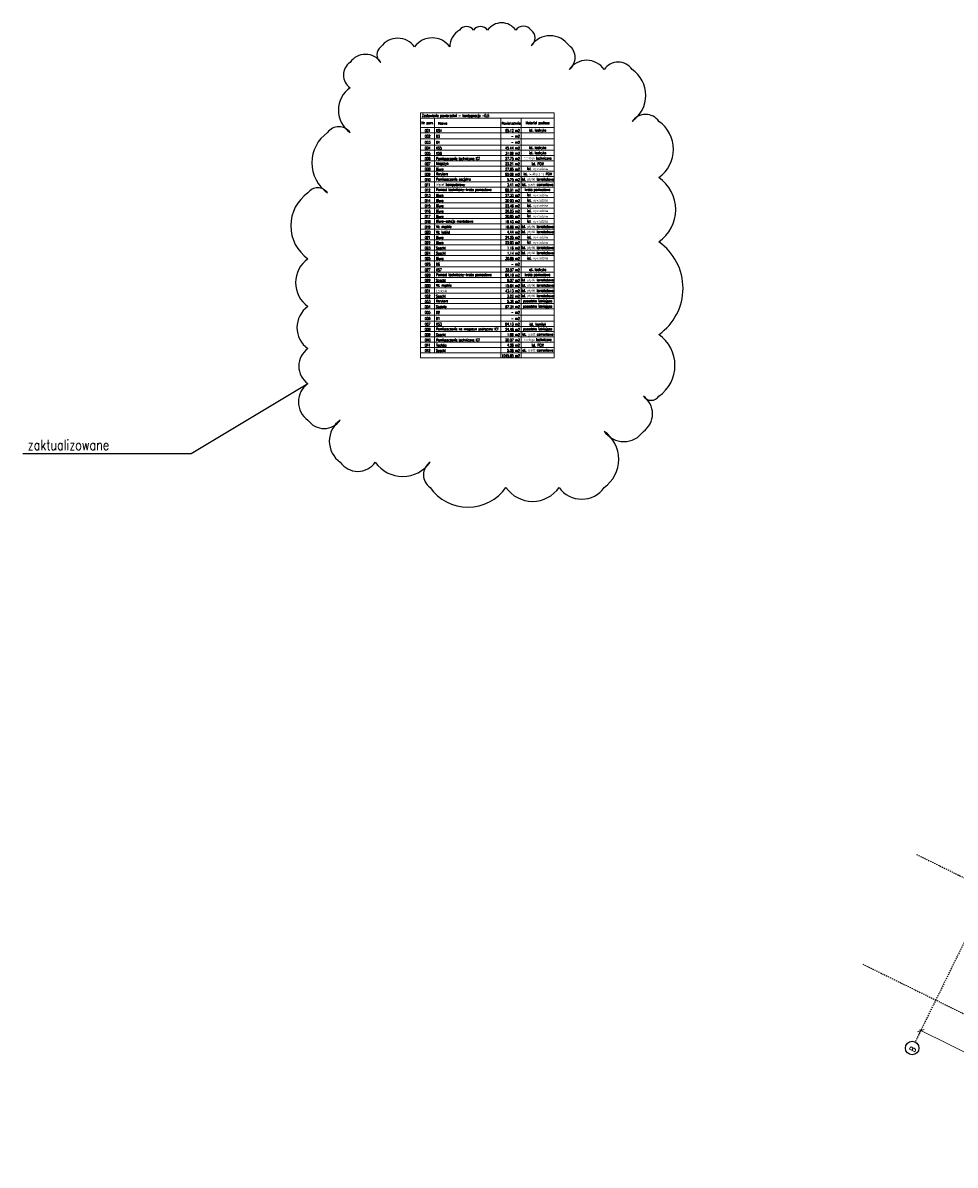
# Model space of a CAD drawing. Header units: centimetres. Extents: x -10729 to 144862, y -4437 to 43656.
# Tile 5 of 148: x -5224 to 270, y 7678 to 14410. Entities that reach past the tile are written whole.
import ezdxf

# ---------------------------------------------------------------- set-up
doc = ezdxf.new("R2010")
doc.units = ezdxf.units.CM
doc.header["$LTSCALE"] = 0.1
doc.header["$PDMODE"] = 35
doc.header["$PDSIZE"] = 0.1
doc.linetypes.add('Osie rzutów$0$DASHDOT2', pattern=[12.7, 6.35, -3.175, 0, -3.175])
doc.layers.get('0').update_dxf_attribs({"color": 8})
doc.layers.get('DEFPOINTS').update_dxf_attribs({"color": 8})
doc.layers.add('ARCH_TABELKA', color=8, linetype='Continuous', lineweight=5)
doc.layers.add('Osie rzutów$0$ARCH_INFO_WYMIARY', color=8, linetype='Continuous', lineweight=9)
doc.layers.add('OBRYSY POWIERZCHNI', color=8, linetype='Continuous', plot=False)
doc.layers.add('Osie rzutów$0$ARCH_INFO_OSIE_IST', color=8, linetype='Osie rzutów$0$DASHDOT2')
doc.layers.add('Osie rzutów$0$ARCH_INFO_OSIE_OPISY_IST', color=8, linetype='Continuous')
doc.styles.add('Kondygnacja +0$0$ROMANS-50-CM', font='romans.shx', dxfattribs={"width": 0.8, "height": 10})
doc.styles.add('Osie rzutów$0$ROMANS-250-CM', font='romans.shx', dxfattribs={"width": 0.8, "height": 50})
doc.styles.add('Osie rzutów$0$wymiary_cuprum', font='Romans.shx', dxfattribs={"width": 0.6})
doc.styles.add('ROMANSCIENKI', font='ROMANS.shx', dxfattribs={"width": 0.7})
doc.dimstyles.new('Osie rzutów$0$ARCH_ CT', dxfattribs={"dimtxt": 20, "dimasz": 20, "dimexe": 12, "dimexo": 20, "dimgap": 5, "dimtad": 1, "dimdec": 1, "dimrnd": 0.5, "dimzin": 9, "dimdsep": 46, "dimtxsty": 'Osie rzutów$0$wymiary_cuprum', "dimblk": 'Osie rzutów$0$_Oblique', "dimcen": 8, "dimdle": 12, "dimclrd": 256, "dimclre": 256, "dimclrt": 55, "dimadec": 1, "dimazin": 0, "dimtfac": 1, "dimtdec": 1, "dimtmove": 1, "dimatfit": 2, "dimldrblk": 'Osie rzutów$0$_Dot', "dimfxl": 0, "dimtolj": 1, "dimtzin": 0, "dimlwd": -1, "dimlwe": -1, "dimarcsym": 0})

# ---------------------------------------------------------------- blocks, each defined once
blk = doc.blocks.new('Osie rzutów$0$_Oblique')
at = {"color": 0, "linetype": 'ByBlock', "lineweight": -2}
blk.add_line((-0.5, -0.5), (0.5, 0.5), dxfattribs=at)
blk = doc.blocks.new('*D577')
at = {"layer": 'DEFPOINTS', "color": 0}
for p in [(48.9, 8434.4), (67.2, 8471.6), (695, 8116.6)]:
    blk.add_point(p, dxfattribs=at)
at = {"layer": 'Osie rzutów$0$ARCH_INFO_WYMIARY'}
for p, q in [((55.6, 8447.9), (70.7, 8478.8)), ((720.5, 8150.3), (60, 8475.1)), ((701.6, 8130.1), (716.8, 8161))]:
    blk.add_line(p, q, dxfattribs=at)
at = {"layer": 'Osie rzutów$0$ARCH_INFO_WYMIARY', "xscale": 30, "yscale": 30, "zscale": 30}
for p, rotation in [((67.2, 8471.6), 153.8057031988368), ((713.3, 8153.8), 333.8057031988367)]:
    blk.add_blockref('Osie rzutów$0$_Oblique', p, dxfattribs=dict(at, rotation=rotation))
at = {"layer": 'Osie rzutów$0$ARCH_INFO_WYMIARY', "color": 55, "insert": (405.9, 8344.6), "char_height": 35, "attachment_point": 5, "rotation": 333.8057, "style": 'Osie rzutów$0$wymiary_cuprum'}
blk.add_mtext('\\A1;720', dxfattribs=at)
blk = doc.blocks.new('Osie rzutów$0$_Dot')
at = {"color": 0, "linetype": 'ByBlock', "lineweight": -2}
blk.add_line((-0.5, 0), (-1, 0), dxfattribs=at)
at = {"color": 0, "linetype": 'ByBlock', "const_width": 0.5}
blk.add_lwpolyline([(-0.25, 0, 1), (0.25, 0, 1)], format="xyb", close=True, dxfattribs=at)
blk = doc.blocks.new('Osie rzutów')
at = {"layer": 'Osie rzutów$0$ARCH_INFO_OSIE_IST', "ltscale": 10}
for p, q in [((897.38, 10159.15), (34.11, 8404.31)), ((42.79, 9509.36), (2451.56, 8324.4)), ((-275.03, 8863.3), (2133.74, 7678.34))]:
    blk.add_line(p, q, dxfattribs=at)
at = {"layer": 'Osie rzutów$0$ARCH_INFO_OSIE_OPISY_IST'}
blk.add_circle((16.46, 8368.42), 40, dxfattribs=at)
at = {"layer": 'Osie rzutów$0$ARCH_INFO_OSIE_OPISY_IST', "style": 'Osie rzutów$0$ROMANS-250-CM', "width": 0.8}
blk.add_text('B', height=35, rotation=63.805703, dxfattribs=at).set_placement((29.56, 8342.44))
at = {"layer": 'Osie rzutów$0$ARCH_INFO_WYMIARY'}
dim = blk.add_linear_dim(base=(67.22, 8471.61), p1=(694.99, 8116.61), p2=(48.93, 8434.43), angle=333.805703, dimstyle='Osie rzutów$0$ARCH_ CT', override={"dimtxt": 35, "dimasz": 30, "dimexe": 8, "dimexo": 15, "dimgap": 18, "dimdle": 8}, dxfattribs=at)
dim.commit()
dim.dimension.update_dxf_attribs({"geometry": '*D577', "text_midpoint": (405.92, 8344.55)})

msp = doc.modelspace()

# ---------------------------------------------------------------- linework, layer by layer
at = {"layer": 'ARCH_TABELKA', "color": 1, "linetype": 'Continuous', "lineweight": 5}
for p, q in [((-2879.924, 13879.327), (-2879.924, 12435.327)), ((-2093.424, 13879.327), (-2879.924, 13879.327)), ((-2093.424, 12435.327), (-2093.424, 13879.327)), ((-2879.924, 13848.327), (-2093.424, 13848.327)), ((-2797.174, 12466.327), (-2797.174, 13848.327)), ((-2407.174, 12435.327), (-2407.174, 13848.327)), ((-2287.174, 12435.327), (-2287.174, 13848.327)), ((-2879.924, 13793.327), (-2093.424, 13793.327)), ((-2879.924, 13762.327), (-2093.424, 13762.327)), ((-2879.924, 13726.327), (-2093.424, 13726.327)), ((-2879.924, 13690.327), (-2093.424, 13690.327)), ((-2879.924, 13659.327), (-2093.424, 13659.327)), ((-2879.924, 13628.327), (-2093.424, 13628.327)), ((-2879.924, 13597.327), (-2093.424, 13597.327)), ((-2879.924, 13566.327), (-2093.424, 13566.327)), ((-2879.924, 13535.327), (-2093.424, 13535.327)), ((-2879.924, 13504.327), (-2093.424, 13504.327)), ((-2879.924, 13473.327), (-2093.424, 13473.327)), ((-2879.924, 13442.327), (-2093.424, 13442.327)), ((-2879.924, 13411.327), (-2093.424, 13411.327)), ((-2879.924, 13380.327), (-2093.424, 13380.327)), ((-2879.924, 13349.327), (-2093.424, 13349.327)), ((-2879.924, 13318.327), (-2093.424, 13318.327)), ((-2879.924, 13287.327), (-2093.424, 13287.327)), ((-2879.924, 13256.327), (-2093.424, 13256.327)), ((-2879.924, 13225.327), (-2093.424, 13225.327)), ((-2879.924, 13194.327), (-2093.424, 13194.327)), ((-2879.924, 13163.327), (-2093.424, 13163.327)), ((-2879.924, 13132.327), (-2093.424, 13132.327)), ((-2879.924, 13101.327), (-2093.424, 13101.327)), ((-2879.924, 13070.327), (-2093.424, 13070.327)), ((-2879.924, 13039.327), (-2093.424, 13039.327)), ((-2879.924, 13008.327), (-2093.424, 13008.327)), ((-2879.924, 12972.327), (-2093.424, 12972.327)), ((-2879.924, 12941.327), (-2093.424, 12941.327)), ((-2879.924, 12910.327), (-2093.424, 12910.327)), ((-2879.924, 12879.327), (-2093.424, 12879.327)), ((-2879.924, 12848.327), (-2093.424, 12848.327)), ((-2879.924, 12817.327), (-2093.424, 12817.327)), ((-2879.924, 12786.327), (-2093.424, 12786.327)), ((-2879.924, 12755.327), (-2093.424, 12755.327)), ((-2879.924, 12724.327), (-2093.424, 12724.327)), ((-2879.924, 12688.327), (-2093.424, 12688.327)), ((-2879.924, 12652.327), (-2093.424, 12652.327)), ((-2879.924, 12621.327), (-2093.424, 12621.327)), ((-2879.924, 12590.327), (-2093.424, 12590.327)), ((-2879.924, 12559.327), (-2093.424, 12559.327)), ((-2879.924, 12528.327), (-2093.424, 12528.327)), ((-2879.924, 12497.327), (-2093.424, 12497.327)), ((-2879.924, 12466.327), (-2093.424, 12466.327)), ((-2879.924, 12435.327), (-2093.424, 12435.327))]:
    msp.add_line(p, q, dxfattribs=at)
at = {"layer": 'OBRYSY POWIERZCHNI'}
msp.add_lwpolyline([(-2708.397, 14267.977, 0.52056705), (-2708.397, 14267.977, 0.52056705), (-2915.215, 14267.977, 0.52056705), (-3113.761, 14267.977, 0.52056705), (-3113.761, 14177.041, 0.52056705), (-3295.762, 14177.041, 0.52056705), (-3295.762, 14028.237, 0.52056705), (-3295.762, 13763.696, 0.52056705), (-3428.126, 13763.696, 0.52056705), (-3428.126, 13408.219, 0.52056705), (-3543.944, 13408.219, 0.52056705), (-3543.944, 13019.674, 0.52056705), (-3543.944, 12738.599, 0.52056705), (-3543.944, 12490.592, 0.52056705), (-3543.944, 12283.919, 0.52056705), (-3543.944, 12068.98, 0.52056705), (-3353.671, 12068.98, 0.52056705), (-3353.671, 11820.972, 0.52056705), (-3146.852, 11820.972, 0.52056705), (-2824.215, 11820.972, 0.52056705), (-2824.215, 11672.168, 0.52056705), (-2377.487, 11672.168, 0.52056705), (-2063.122, 11672.168, 0.52056705), (-1798.394, 11672.168, 0.52056705), (-1798.394, 12002.844, 0.52056705), (-1566.758, 12002.844, 0.52056705), (-1566.758, 12209.517, 0.52056705), (-1475.757, 12209.517, 0.52056705), (-1475.757, 12573.261, 0.52056705), (-1475.757, 13118.877, 0.52056705), (-1475.757, 13499.155, 0.52056705), (-1475.757, 13829.831, 0.52056705), (-1632.94, 13829.831, 0.52056705), (-1632.94, 14135.707, 0.52056705), (-1798.394, 14135.707, 0.52056705), (-2005.213, 14135.707, 0.52056705), (-2005.213, 14276.244, 0.52056705), (-2228.577, 14276.244, 0.52056705), (-2228.577, 14367.18, 0.52056705), (-2319.578, 14367.18, 0.52056705), (-2485.032, 14367.18, 0.52056705), (-2567.76, 14367.18, 0.52056705), (-2650.487, 14367.18, 0.27151552), (-2708.397, 14267.977, -5.30259351)], format="xyb", close=True, dxfattribs=at)
msp.add_lwpolyline([(-5223.907, 11872.061), (-4231.579, 11872.061), (-3543.944, 12283.919)], dxfattribs=at)

# ---------------------------------------------------------------- block references
at = {"layer": 'Osie rzutów$0$ARCH_INFO_OSIE_OPISY_IST'}
msp.add_blockref('Osie rzutów', (0, 0), dxfattribs=at)

# ---------------------------------------------------------------- texts
at = {"layer": 'ARCH_TABELKA', "color": 1, "linetype": 'Continuous', "lineweight": 5, "char_height": 15, "style": 'ROMANSCIENKI'}
for s, insert, width, attachment_point in [('Zestawienie powierzchni - kondygnacja -0,5', (-2871.924, 13861.327), 770.5, 4), ('Nr pom.', (-2838.549, 13818.327), 66.75, 5), ('Nazwa', (-2777.174, 13818.327), 350, 4), ('Powierzchnia ', (-2347.174, 13818.327), 80, 5), ('Material podloza', (-2190.299, 13818.327), 177.75, 5), ('001', (-2838.549, 13775.327), 66.75, 5), ('002', (-2838.549, 13741.827), 66.75, 5), ('KS4', (-2789.174, 13775.327), 374, 4), ('D3', (-2789.174, 13741.827), 374, 4), ('55.12 m2', (-2295.174, 13775.327), 104, 6), ('- m2', (-2295.174, 13741.827), 104, 6), ('ist. lastryko', (-2190.299, 13775.327), 177.75, 5), ('003', (-2838.549, 13705.827), 66.75, 5), ('004', (-2838.549, 13672.327), 66.75, 5), ('D4', (-2789.174, 13705.827), 374, 4), ('KS5', (-2789.174, 13672.327), 374, 4), ('45.44 m2', (-2295.174, 13672.327), 104, 6), ('- m2', (-2295.174, 13705.827), 104, 6), ('ist. lastryko', (-2190.299, 13672.327), 177.75, 5), ('005', (-2838.549, 13641.327), 66.75, 5), ('006', (-2838.549, 13610.327), 66.75, 5), ('KS6', (-2789.174, 13641.327), 374, 4), ('Pomieszczenie techniczne ICT', (-2789.174, 13610.327), 374, 4), ('31.89 m2', (-2295.174, 13641.327), 104, 6), ('27.75 m2', (-2295.174, 13610.327), 104, 6), ('ist. lastryko', (-2190.299, 13641.327), 177.75, 5), ('podłoga techniczna', (-2190.299, 13610.327), 177.75, 5), ('007', (-2838.549, 13579.327), 66.75, 5), ('008', (-2838.549, 13548.327), 66.75, 5), ('Magazyn', (-2789.174, 13579.327), 374, 4), ('Biuro', (-2789.174, 13548.327), 374, 4), ('23.21 m2', (-2295.174, 13579.327), 104, 6), ('27.65 m2', (-2295.174, 13548.327), 104, 6), ('ist. wykładzina', (-2190.299, 13548.327), 177.75, 5), ('ist. wykładzina PCW', (-2190.299, 13517.327), 177.75, 5), ('ist. PCW', (-2190.299, 13579.327), 177.75, 5), ('009', (-2838.549, 13517.327), 66.75, 5), ('010', (-2838.549, 13486.327), 66.75, 5), ('011', (-2838.549, 13455.327), 66.75, 5), ('Węzeł komputerowy', (-2789.174, 13455.327), 374, 4), ('Korytarz', (-2789.174, 13517.327), 374, 4), ('Pomieszczenie socjalne', (-2789.174, 13486.327), 374, 4), ('95.09 m2', (-2295.174, 13517.327), 104, 6), ('5.75 m2', (-2295.174, 13486.327), 104, 6), ('3.41 m2', (-2295.174, 13455.327), 104, 6), ('ist. płytki terrakotowe', (-2190.299, 13486.327), 177.75, 5), ('ist. gładź cementowa', (-2190.299, 13455.327), 177.75, 5), ('012', (-2838.549, 13424.327), 66.75, 5), ('013', (-2838.549, 13393.327), 66.75, 5), ('Pomost techniczny-krata pomostowa', (-2789.174, 13424.327), 374, 4), ('Biuro', (-2789.174, 13393.327), 374, 4), ('27.33 m2', (-2295.174, 13393.327), 104, 6), ('89.01 m2', (-2295.174, 13424.327), 104, 6), ('krata pomostowa', (-2190.299, 13424.327), 177.75, 5), ('ist. wykładzina', (-2190.299, 13393.327), 177.75, 5), ('014', (-2838.549, 13362.327), 66.75, 5), ('015', (-2838.549, 13331.327), 66.75, 5), ('Biuro', (-2789.174, 13362.327), 374, 4), ('Biuro', (-2789.174, 13331.327), 374, 4), ('20.93 m2', (-2295.174, 13362.327), 104, 6), ('22.46 m2', (-2295.174, 13331.327), 104, 6), ('ist. wykładzina', (-2190.299, 13362.327), 177.75, 5), ('ist. wykładzina', (-2190.299, 13331.327), 177.75, 5), ('016', (-2838.549, 13300.327), 66.75, 5), ('017', (-2838.549, 13269.327), 66.75, 5), ('Biuro', (-2789.174, 13300.327), 374, 4), ('Biuro', (-2789.174, 13269.327), 374, 4), ('20.23 m2', (-2295.174, 13300.327), 104, 6), ('20.85 m2', (-2295.174, 13269.327), 104, 6), ('ist. wykładzina', (-2190.299, 13300.327), 177.75, 5), ('ist. wykładzina', (-2190.299, 13269.327), 177.75, 5), ('018', (-2838.549, 13238.327), 66.75, 5), ('019', (-2838.549, 13207.327), 66.75, 5), ('Wc męskie', (-2789.174, 13207.327), 374, 4), ('Biuro-sekcja montażowa', (-2789.174, 13238.327), 374, 4), ('19.43 m2', (-2295.174, 13238.327), 104, 6), ('16.66 m2', (-2295.174, 13207.327), 104, 6), ('ist. wykładzina', (-2190.299, 13238.327), 177.75, 5), ('ist. płytki terrakotowe', (-2190.299, 13207.327), 177.75, 5), ('ist. płytki terrakotowe', (-2190.299, 13176.327), 177.75, 5), ('020', (-2838.549, 13176.327), 66.75, 5), ('021', (-2838.549, 13145.327), 66.75, 5), ('Wc kobiet', (-2789.174, 13176.327), 374, 4), ('Biuro', (-2789.174, 13145.327), 374, 4), ('24.25 m2', (-2295.174, 13145.327), 104, 6), ('4.44 m2', (-2295.174, 13176.327), 104, 6), ('ist. wykładzina', (-2190.299, 13145.327), 177.75, 5), ('022', (-2838.549, 13114.327), 66.75, 5), ('023', (-2838.549, 13083.327), 66.75, 5), ('024', (-2838.549, 13052.327), 66.75, 5), ('Szacht', (-2789.174, 13083.327), 374, 4), ('Szacht', (-2789.174, 13052.327), 374, 4), ('Biuro', (-2789.174, 13114.327), 374, 4), ('23.93 m2', (-2295.174, 13114.327), 104, 6), ('1.16 m2', (-2295.174, 13083.327), 104, 6), ('1.14 m2', (-2295.174, 13052.327), 104, 6), ('ist. wykładzina', (-2190.299, 13114.327), 177.75, 5), ('ist. płytki terrakotowe', (-2190.299, 13083.327), 177.75, 5), ('ist. płytki terrakotowe', (-2190.299, 13052.327), 177.75, 5), ('025', (-2838.549, 13021.327), 66.75, 5), ('026', (-2838.549, 12987.827), 66.75, 5), ('Biuro', (-2789.174, 13021.327), 374, 4), ('D6', (-2789.174, 12987.827), 374, 4), ('30.86 m2', (-2295.174, 13021.327), 104, 6), ('- m2', (-2295.174, 12987.827), 104, 6), ('ist. wykładzina', (-2190.299, 13021.327), 177.75, 5), ('027', (-2838.549, 12954.327), 66.75, 5), ('028', (-2838.549, 12923.327), 66.75, 5), ('KS7', (-2789.174, 12954.327), 374, 4), ('Pomost techniczny-krata pomostowa', (-2789.174, 12923.327), 374, 4), ('32.07 m2', (-2295.174, 12954.327), 104, 6), ('84.10 m2', (-2295.174, 12923.327), 104, 6), ('krata pomostowa', (-2190.299, 12923.327), 177.75, 5), ('ist. lastryko', (-2190.299, 12954.327), 177.75, 5), ('029', (-2838.549, 12892.327), 66.75, 5), ('030', (-2838.549, 12861.327), 66.75, 5), ('Wc męskie', (-2789.174, 12861.327), 374, 4), ('Szacht', (-2789.174, 12892.327), 374, 4), ('15.64 m2', (-2295.174, 12861.327), 104, 6), ('6.07 m2', (-2295.174, 12892.327), 104, 6), ('ist. płytki terrakotowe', (-2190.299, 12892.327), 177.75, 5), ('ist. płytki terrakotowe', (-2190.299, 12861.327), 177.75, 5), ('031', (-2838.549, 12830.327), 66.75, 5), ('032', (-2838.549, 12799.327), 66.75, 5), ('Szacht', (-2789.174, 12799.327), 374, 4), ('Łazienki', (-2789.174, 12830.327), 374, 4), ('43.13 m2', (-2295.174, 12830.327), 104, 6), ('3.22 m2', (-2295.174, 12799.327), 104, 6), ('ist. płytki terrakotowe', (-2190.299, 12830.327), 177.75, 5), ('ist. płytki terrakotowe', (-2190.299, 12799.327), 177.75, 5), ('posadzka istniejąca', (-2190.299, 12768.327), 177.75, 5), ('033', (-2838.549, 12768.327), 66.75, 5), ('034', (-2838.549, 12737.327), 66.75, 5), ('Szatnie', (-2789.174, 12737.327), 374, 4), ('Korytarz', (-2789.174, 12768.327), 374, 4), ('67.34 m2', (-2295.174, 12737.327), 104, 6), ('5.39 m2', (-2295.174, 12768.327), 104, 6), ('posadzka istniejąca', (-2190.299, 12737.327), 177.75, 5), ('035', (-2838.549, 12703.827), 66.75, 5), ('036', (-2838.549, 12667.827), 66.75, 5), ('D2', (-2789.174, 12703.827), 374, 4), ('D1', (-2789.174, 12667.827), 374, 4), ('- m2', (-2295.174, 12703.827), 104, 6), ('- m2', (-2295.174, 12667.827), 104, 6), ('037', (-2838.549, 12634.327), 66.75, 5), ('038', (-2838.549, 12603.327), 66.75, 5), ('Pomieszczenie na magazyn podręczny ICT', (-2789.174, 12603.327), 374, 4), ('KS3', (-2789.174, 12634.327), 374, 4), ('24.48 m2', (-2295.174, 12603.327), 104, 6), ('94.13 m2', (-2295.174, 12634.327), 104, 6), ('ist. gładź cementowa', (-2190.299, 12572.327), 177.75, 5), ('ist. kamień', (-2190.299, 12634.327), 177.75, 5), ('posadzka istniejąca', (-2190.299, 12603.327), 177.75, 5), ('039', (-2838.549, 12572.327), 66.75, 5), ('040', (-2838.549, 12541.327), 66.75, 5), ('Szacht', (-2789.174, 12572.327), 374, 4), ('Pomieszczenie techniczne ICT', (-2789.174, 12541.327), 374, 4), ('20.07 m2', (-2295.174, 12541.327), 104, 6), ('1.86 m2', (-2295.174, 12572.327), 104, 6), ('podłoga techniczna', (-2190.299, 12541.327), 177.75, 5), ('041', (-2838.549, 12510.327), 66.75, 5), ('042', (-2838.549, 12479.327), 66.75, 5), ('Toaleta', (-2789.174, 12510.327), 374, 4), ('Szacht', (-2789.174, 12479.327), 374, 4), ('4.58 m2', (-2295.174, 12510.327), 104, 6), ('5.58 m2', (-2295.174, 12479.327), 104, 6), ('1045.65 m2', (-2295.174, 12448.327), 104, 6), ('ist. gładź cementowa', (-2190.299, 12479.327), 177.75, 5), ('ist. PCW', (-2190.299, 12510.327), 177.75, 5)]:
    msp.add_mtext(s, dxfattribs=dict(at, insert=insert, width=width, attachment_point=attachment_point))
at = {"layer": 'OBRYSY POWIERZCHNI', "insert": (-5194.956, 11952.653), "char_height": 60, "width": 1253.06536, "attachment_point": 1, "style": 'Kondygnacja +0$0$ROMANS-50-CM'}
msp.add_mtext('zaktualizowane', dxfattribs=at)

doc.saveas('drawing.dxf')
